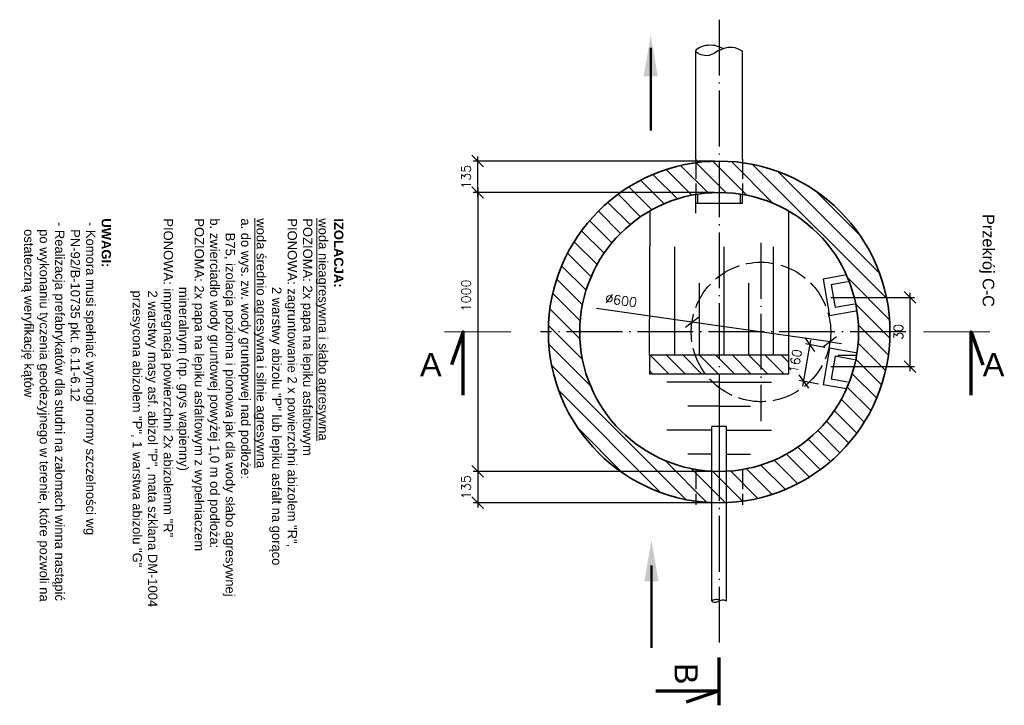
# Model space of a CAD drawing. Header units: millimetres. Extents: x 2384 to 2898, y -1416 to -575.
# Tile 1 of 3: x 2474 to 2898, y -1416 to -1121. Entities that reach past the tile are written whole.
import ezdxf

# ---------------------------------------------------------------- set-up
doc = ezdxf.new("R2010")
doc.units = ezdxf.units.MM
doc.linetypes.add('ACAD_ISO02W100', pattern=[15, 12, -3])
doc.linetypes.add('ACAD_ISO04W100', pattern=[30.5, 24, -3, 0.5, -3])
for name, color, linetype, lineweight in [('ciecie', 7, 'Continuous', 70), ('kregi', 5, 'Continuous', 35), ('opisy', 7, 'Continuous', 20), ('wymiary', 2, 'Continuous', 15)]:
    doc.layers.add(name, color=color, linetype=linetype, lineweight=lineweight)
for name, color, linetype in [('kresk', 7, 'Continuous'), ('studnia', 3, 'Continuous'), ('sym', 7, 'ACAD_ISO04W100')]:
    doc.layers.add(name, color=color, linetype=linetype)
doc.styles.add('iso20', font='romans.shx', dxfattribs={"height": 4})
doc.styles.get("Standard").update_dxf_attribs({"font": 'arial.ttf'})
doc.dimstyles.new('ISO-20', dxfattribs={"dimtxt": 4, "dimasz": 5, "dimexe": 2, "dimexo": 2, "dimgap": 3, "dimtad": 1, "dimlfac": 10, "dimtxsty": 'iso20', "dimblk": 'OBLIQUE', "dimcen": 2.5, "dimdle": 2, "dimadec": 0, "dimazin": 0, "dimtfac": 1, "dimtmove": 0, "dimatfit": 3, "dimldrblk": 'OBLIQUE', "dimfxl": 0, "dimarcsym": 0})

# ---------------------------------------------------------------- blocks, each defined once
blk = doc.blocks.new('_Oblique')
at = {"layer": 'kresk', "color": 0, "lineweight": -2}
blk.add_line((-0.5, -0.5), (0.5, 0.5), dxfattribs=at)
blk = doc.blocks.new('*D3')
at = {"layer": 'Defpoints', "color": 0}
for p in [(2814.05, -1260.9), (2822.43, -1262.37), (2819.65, -1278.13)]:
    blk.add_point(p, dxfattribs=at)
at = {"layer": 'wymiary', "color": 0, "lineweight": -2}
for p, q in [((2810.92, -1278.62), (2814.39, -1258.93)), ((2820.46, -1262.03), (2812.08, -1260.55)), ((2817.68, -1277.78), (2809.3, -1276.3))]:
    blk.add_line(p, q, dxfattribs=at)
at = {"layer": 'wymiary', "color": 0, "linetype": 'ByBlock', "lineweight": -2, "xscale": 5, "yscale": 5, "zscale": 5}
for p, rotation in [((2814.05, -1260.9), 79.9999999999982), ((2811.27, -1276.65), 259.9999999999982)]:
    blk.add_blockref('_Oblique', p, dxfattribs=dict(at, rotation=rotation))
at = {"layer": 'wymiary', "color": 0, "insert": (2807.73, -1267.91), "char_height": 4, "attachment_point": 5, "rotation": 80, "style": 'iso20'}
blk.add_mtext('160', dxfattribs=at)
blk = doc.blocks.new('*D4')
at = {"layer": 'Defpoints', "color": 0}
for p in [(2763.22, -1251.16), (2822.63, -1259.59)]:
    blk.add_point(p, dxfattribs=at)
at = {"layer": 'wymiary', "color": 0, "lineweight": -2}
for p, q in [((2763.22, -1251.16), (2722.2, -1245.34)), ((2822.63, -1259.59), (2763.22, -1251.16)), ((2822.63, -1259.59), (2827.58, -1260.29))]:
    blk.add_line(p, q, dxfattribs=at)
at = {"layer": 'wymiary', "color": 0, "linetype": 'ByBlock', "lineweight": -2, "xscale": 5, "yscale": 5, "zscale": 5}
for p, rotation in [((2763.22, -1251.16), 351.9239698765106), ((2822.63, -1259.59), 171.9239698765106)]:
    blk.add_blockref('_Oblique', p, dxfattribs=dict(at, rotation=rotation))
at = {"layer": 'wymiary', "color": 0, "insert": (2732.75, -1241.79), "char_height": 4, "attachment_point": 5, "rotation": 351.924, "style": 'iso20'}
blk.add_mtext('∅600', dxfattribs=at)
blk = doc.blocks.new('*D5')
at = {"layer": 'Defpoints', "color": 0}
for p in [(2821.04, -1240.5), (2821.04, -1270.25), (2857.04, -1270.25)]:
    blk.add_point(p, dxfattribs=at)
at = {"layer": 'kresk', "color": 0, "lineweight": -2}
for p, q in [((2823.04, -1240.5), (2859.04, -1240.5)), ((2857.04, -1238.5), (2857.04, -1272.25)), ((2823.04, -1270.25), (2859.04, -1270.25))]:
    blk.add_line(p, q, dxfattribs=at)
at = {"layer": 'kresk', "color": 0, "linetype": 'ByBlock', "lineweight": -2, "xscale": 5, "yscale": 5, "zscale": 5}
for p, rotation in [((2857.04, -1240.5), 90), ((2857.04, -1270.25), 270)]:
    blk.add_blockref('_Oblique', p, dxfattribs=dict(at, rotation=rotation))
at = {"layer": 'kresk', "color": 0, "insert": (2852.04, -1255.37), "char_height": 4, "attachment_point": 5, "rotation": 90, "style": 'iso20'}
blk.add_mtext('30', dxfattribs=at)
blk = doc.blocks.new('*D6')
at = {"layer": 'Defpoints', "color": 0}
for p in [(2774.92, -1315.37), (2671.01, -1328.87), (2774.92, -1328.87)]:
    blk.add_point(p, dxfattribs=at)
at = {"layer": 'wymiary', "color": 0, "lineweight": -2}
for p, q in [((2671.01, -1313.37), (2671.01, -1330.87)), ((2772.92, -1315.37), (2669.01, -1315.37)), ((2772.92, -1328.87), (2669.01, -1328.87))]:
    blk.add_line(p, q, dxfattribs=at)
at = {"layer": 'wymiary', "color": 0, "linetype": 'ByBlock', "lineweight": -2, "xscale": 5, "yscale": 5, "zscale": 5}
for p, rotation in [((2671.01, -1315.37), 90), ((2671.01, -1328.87), 270)]:
    blk.add_blockref('_Oblique', p, dxfattribs=dict(at, rotation=rotation))
at = {"layer": 'wymiary', "color": 0, "insert": (2666.01, -1322.12), "char_height": 4, "attachment_point": 5, "rotation": 90, "style": 'iso20'}
blk.add_mtext('135', dxfattribs=at)
blk = doc.blocks.new('*D7')
at = {"layer": 'Defpoints', "color": 0}
for p in [(2671.01, -1181.87), (2774.92, -1181.87), (2774.92, -1195.37)]:
    blk.add_point(p, dxfattribs=at)
at = {"layer": 'wymiary', "color": 0, "lineweight": -2}
for p, q in [((2772.92, -1181.87), (2669.01, -1181.87)), ((2671.01, -1197.37), (2671.01, -1179.87)), ((2772.92, -1195.37), (2669.01, -1195.37))]:
    blk.add_line(p, q, dxfattribs=at)
at = {"layer": 'wymiary', "color": 0, "linetype": 'ByBlock', "lineweight": -2, "xscale": 5, "yscale": 5, "zscale": 5}
for p, rotation in [((2671.01, -1181.87), 90), ((2671.01, -1195.37), 270)]:
    blk.add_blockref('_Oblique', p, dxfattribs=dict(at, rotation=rotation))
at = {"layer": 'wymiary', "color": 0, "insert": (2666.01, -1188.62), "char_height": 4, "attachment_point": 5, "rotation": 90, "style": 'iso20'}
blk.add_mtext('135', dxfattribs=at)
blk = doc.blocks.new('*D8')
at = {"layer": 'Defpoints', "color": 0}
for p in [(2774.92, -1195.37), (2671.01, -1315.37), (2774.92, -1315.37)]:
    blk.add_point(p, dxfattribs=at)
at = {"layer": 'wymiary', "color": 0, "lineweight": -2}
for p, q in [((2671.01, -1193.37), (2671.01, -1317.37)), ((2772.92, -1195.37), (2669.01, -1195.37)), ((2772.92, -1315.37), (2669.01, -1315.37))]:
    blk.add_line(p, q, dxfattribs=at)
at = {"layer": 'wymiary', "color": 0, "linetype": 'ByBlock', "lineweight": -2, "xscale": 5, "yscale": 5, "zscale": 5}
for p, rotation in [((2671.01, -1195.37), 90), ((2671.01, -1315.37), 270)]:
    blk.add_blockref('_Oblique', p, dxfattribs=dict(at, rotation=rotation))
at = {"layer": 'wymiary', "color": 0, "insert": (2666.01, -1239.67), "char_height": 4, "attachment_point": 5, "rotation": 90, "style": 'iso20'}
blk.add_mtext('1000', dxfattribs=at)

msp = doc.modelspace()

# ---------------------------------------------------------------- hatches: boundary and pattern name
at = {"layer": 'kregi'}
h = msp.add_hatch(dxfattribs=at)
h.set_pattern_fill('ANSI31', color=0, scale=1.75, angle=270, style=0)
h.set_pattern_definition([(315, (2701.424, -1181.8736), (3.92886, 3.92886), [])])
edge = h.paths.add_edge_path()
edge.add_arc((2774.9238, -1255.3736), 73.5, 270, 630)
edge = h.paths.add_edge_path(flags=16)
edge.add_arc((2774.9238, -1255.3736), 60, 270, 630)
at = {"layer": 'kresk'}
for points in [[(2748.4844, -1145.4294), (2745.5084, -1127.6297), (2742.404, -1145.4294), (2745.5084, -1145.4294)], [(2748.7999, -1362.6964), (2745.8239, -1344.8967), (2742.7195, -1362.6964), (2745.8239, -1362.6964)]]:
    msp.add_hatch(color=0, dxfattribs=at).paths.add_polyline_path(points)
h = msp.add_hatch(dxfattribs=at)
h.set_pattern_fill('ANSI31', color=0, scale=40, angle=270, style=0)
h.set_pattern_definition([(315, (1176.0197, -431.543), (3.535534, 3.535534), [])])
h.paths.add_polyline_path([(2792.9238, -1265.3736), (2792.9238, -1273.3736), (2804.9238, -1273.3736), (2804.9238, -1265.3736)])
h.paths.add_polyline_path([(2774.9238, -1265.3736), (2774.9238, -1273.3736), (2792.9238, -1273.3736), (2792.9238, -1265.3736)])
h.paths.add_polyline_path([(2764.6395, -1265.3736, 0.07606223), (2768.9238, -1273.3736), (2774.9238, -1273.3736), (2774.9238, -1265.3736)])
h.paths.add_polyline_path([(2744.9238, -1265.3736), (2744.9238, -1273.3736), (2768.9238, -1273.3736, -0.07606223), (2764.6395, -1265.3736)])

# ---------------------------------------------------------------- linework, layer by layer
at = {"layer": 'ciecie', "color": 0}
msp.add_line((2774.9238, -1415.9833), (2774.9238, -1395.3863), dxfattribs=at)
for points in [[(2664.7397, -1282.5808), (2664.7397, -1255.3736), (2659.794, -1269.5157)], [(2883.3766, -1282.5808), (2883.3766, -1255.3736), (2888.3222, -1269.5157)], [(2747.7165, -1409.6878), (2774.9238, -1409.6878), (2760.7816, -1414.6334)]]:
    msp.add_lwpolyline(points, dxfattribs=at)
at = {"layer": 'kregi', "color": 0}
for radius in [73.5, 60]:
    msp.add_circle((2774.9238, -1255.3736), radius, dxfattribs=at)
at = {"layer": 'kresk', "color": 0, "linetype": 'ACAD_ISO02W100', "ltscale": 0.7}
for p, q in [((2764.9238, -1181.0432), (2764.9238, -1196.2128)), ((2784.9238, -1181.0432), (2784.9238, -1196.2128)), ((2764.9238, -1314.5344), (2764.9238, -1329.7039)), ((2784.9238, -1314.5344), (2784.9238, -1329.7039))]:
    msp.add_line(p, q, dxfattribs=at)
at = {"layer": 'kresk', "color": 0, "const_width": 1}
for points in [[(2745.5084, -1133.1114), (2745.5084, -1168.7107)], [(2745.7597, -1355.7203), (2745.7597, -1391.3196)]]:
    msp.add_lwpolyline(points, dxfattribs=at)
at = {"layer": 'opisy', "color": 0}
for p, q in [((2656.7107, -1255.3736), (2685.3138, -1255.3736)), ((2891.4055, -1255.3736), (2862.8025, -1255.3736))]:
    msp.add_line(p, q, dxfattribs=at)
at = {"layer": 'studnia', "color": 0}
for p, q in [((2764.9238, -1181.0432), (2764.9238, -1134.2842)), ((2784.9238, -1181.0432), (2784.9238, -1134.5212)), ((2764.9238, -1204.3347), (2764.9238, -1196.2128)), ((2764.9238, -1200.0694), (2764.9238, -1196.2128)), ((2765.7238, -1200.0694), (2765.7238, -1196.2128)), ((2784.1238, -1200.0694), (2784.1238, -1196.2128)), ((2784.9238, -1200.0694), (2784.9238, -1196.2128)), ((2744.9238, -1265.3736), (2745.2998, -1203.1967)), ((2784.9238, -1200.0694), (2764.9238, -1200.0694)), ((2804.9238, -1265.3736), (2804.9238, -1203.412)), ((2755.885, -1265.3736), (2755.885, -1218.7041)), ((2777.1236, -1265.3736), (2777.1236, -1218.7041)), ((2798.3622, -1265.3736), (2798.3622, -1218.7041)), ((2829.6823, -1230.848), (2819.6516, -1232.6166)), ((2819.6516, -1232.6166), (2822.4299, -1248.3736)), ((2755.885, -1265.3736), (2755.885, -1234.3651)), ((2766.5043, -1265.3736), (2766.5043, -1234.3651)), ((2777.1236, -1265.3736), (2777.1236, -1234.3651)), ((2787.7429, -1265.3736), (2787.7429, -1234.3651)), ((2830.2032, -1233.8024), (2823.1269, -1235.0501)), ((2823.1269, -1235.0501), (2824.8634, -1244.8982)), ((2833.1991, -1243.4284), (2824.8634, -1244.8982)), ((2833.72, -1246.3828), (2822.4299, -1248.3736)), ((2844.9238, -1255.3736), (2845.9238, -1255.3736)), ((2822.4299, -1262.3736), (2819.6516, -1278.1305)), ((2833.7202, -1264.3644), (2822.4299, -1262.3736)), ((2824.8634, -1265.8489), (2823.1269, -1275.697)), ((2833.1993, -1267.3188), (2824.8634, -1265.8489)), ((2825.9627, -1265.3736), (2834.0846, -1265.3736)), ((2774.9238, -1273.3736), (2774.9238, -1315.3736)), ((2774.9238, -1277.0109), (2752.4688, -1277.0109)), ((2774.9238, -1277.0109), (2797.3787, -1277.0109)), ((2829.6823, -1279.8992), (2819.6516, -1278.1305)), ((2830.2032, -1276.9448), (2823.1269, -1275.697)), ((2774.9238, -1287.3265), (2761.4206, -1287.3265)), ((2774.9238, -1287.3265), (2788.4269, -1287.3265)), ((2778.0738, -1295.9833), (2771.7738, -1295.9833)), ((2771.7738, -1297.6421), (2752.4688, -1297.6421)), ((2771.7738, -1297.6421), (2761.4206, -1297.6421)), ((2778.0738, -1297.6421), (2797.3787, -1297.6421)), ((2778.0738, -1297.6421), (2788.4269, -1297.6421)), ((2771.7738, -1307.9577), (2761.4206, -1307.9577)), ((2778.0738, -1307.9577), (2788.4269, -1307.9577))]:
    msp.add_line(p, q, dxfattribs=at)
msp.add_lwpolyline([(2804.9238, -1273.3736), (2804.9238, -1265.3736), (2744.9238, -1265.3736), (2744.9238, -1273.3736)], close=True, dxfattribs=at)
for points in [[(2771.7738, -1371.1812), (2771.7738, -1295.9833)], [(2778.0738, -1371.1812), (2778.0738, -1295.9833)]]:
    msp.add_lwpolyline(points, dxfattribs=at)
for points in [[(2784.9238, -1134.5212), (2780.6827, -1132.9911), (2773.7179, -1134.9265), (2769.3649, -1136.5233), (2764.9238, -1134.5183), (2770.2355, -1131.9265), (2776.8067, -1133.5071)], [(2778.0738, -1371.1812), (2776.7378, -1370.6992), (2774.5439, -1371.3089), (2773.1727, -1371.8119), (2771.7738, -1371.1065), (2773.447, -1370.3639), (2775.5169, -1370.8617)]]:
    msp.add_spline(points, degree=3, dxfattribs=at)
at = {"layer": 'sym', "color": 0}
for p, q in [((2774.9238, -1121.0351), (2774.9238, -1389.712)), ((2792.9238, -1217.0608), (2792.9238, -1293.6864)), ((2855.2679, -1255.3736), (2698.0774, -1255.3736))]:
    msp.add_line(p, q, dxfattribs=at)
at = {"layer": 'sym', "color": 0, "linetype": 'ACAD_ISO02W100'}
msp.add_circle((2792.9238, -1255.3736), 30, dxfattribs=at)

# ---------------------------------------------------------------- texts
at = {"layer": 'opisy', "color": 0}
msp.add_text('Przekrój C-C', height=5, rotation=270, dxfattribs=at).set_placement((2888.2986, -1204.649))
at = {"layer": 'opisy', "color": 0, "rotation": 270}
for s, insert, char_height, width, attachment_point in [('{\\fArial|b1|i0|c0|p34;IZOLACJA:\\P\\L\\fArial|b0|i0|c238|p34;woda nieagresywna i słabo agresywna\\P}POZIOMA: 2x papa na lepiku asfaltowym\\PPIONOWA: zagruntowanie 2 x powierzchni abizolem "R",\\P                   2 warstwy abizolu "P" lub lepiku asfalt na gorąco\\P{\\Lwoda średnio agresywna i silnie agresywna\\P}a. do wys. zw. wody gruntopwej nad podłoże:\\P    B75, izolacja pozioma i pionowa jak dla wody słabo agresywnej\\Pb. zwierciadło wody gruntowej powyżej 1,0 m od podłoża:\\PPOZIOMA: 2x papa na lepiku asfaltowym z wypełniaczem\\P                   mineralnym (np. grys wapienny)\\PPIONOWA: impregnacja powierzchni 2x abizolemm "R"\\P                    2 warstwy masy asf. abizol "P", mata szklana DM-1004\\P                    przesycona abizolem "P", 1 warstwa abizolu "G"\\P\\P{\\fArial|b1|i0|c238|p34;UWAGI:\\P} - Komora musi spełniać wymogi normy szczelności wg \\P   PN-92/B-10735 pkt. 6.11-6.12\\P - Realizacja prefabrykatów dla studni na załomach winna nastąpić \\P   po wykonaniu tyczenia geodezyjnego w terenie, które pozwoli na\\P   ostateczną weryfikację kątów', (2543.9385, -1206.4884), 4, 214.022137, 4), ('B', (2765.7429, -1407.0398), 10, 6.0217, 3)]:
    msp.add_mtext(s, dxfattribs=dict(at, insert=insert, char_height=char_height, width=width, attachment_point=attachment_point))
at = {"layer": 'opisy', "color": 0, "char_height": 10, "width": 6.0217, "attachment_point": 9}
for insert in [(2655.5049, -1274.3925), (2897.6793, -1274.3925)]:
    msp.add_mtext('A', dxfattribs=dict(at, insert=insert))

# ---------------------------------------------------------------- dimensions: what is measured, and where the dimension line sits
at = {"layer": 'kresk', "color": 0}
dim = msp.add_linear_dim(base=(2857.0445, -1270.252), p1=(2821.0408, -1240.4951), p2=(2821.0408, -1270.252), angle=270, text='30', dimstyle='ISO-20', dxfattribs=at)
dim.commit()
dim.dimension.update_dxf_attribs({"geometry": '*D5', "text_midpoint": (2857.0445, -1255.3736), "dimtype": 160})
at = {"layer": 'wymiary', "color": 0}
for base, p1, p2, picture, middle in [((2671.0123, -1181.8736), (2774.9238, -1195.3736), (2774.9238, -1181.8736), '*D7', (2671.0123, -1188.6236)), ((2671.0123, -1328.8736), (2774.9238, -1315.3736), (2774.9238, -1328.8736), '*D6', (2671.0123, -1322.1236))]:
    dim = msp.add_linear_dim(base=base, p1=p1, p2=p2, angle=270, dimstyle='ISO-20', dxfattribs=at)
    dim.commit()
    dim.dimension.update_dxf_attribs({"geometry": picture, "text_midpoint": middle, "dimtype": 160})
dim = msp.add_linear_dim(base=(2671.0123, -1315.3736), p1=(2774.9238, -1195.3736), p2=(2774.9238, -1315.3736), angle=270, text='1000', dimstyle='ISO-20', dxfattribs=at)
dim.commit()
dim.dimension.update_dxf_attribs({"geometry": '*D8', "text_midpoint": (2671.0123, -1239.6709), "dimtype": 160})
dim = msp.add_diameter_dim_2p(p1=(2822.6262, -1259.5882), p2=(2763.2213, -1251.159), dimstyle='ISO-20', dxfattribs=at)
dim.commit()
dim.dimension.update_dxf_attribs({"geometry": '*D4', "text_midpoint": (2732.05, -1246.7359), "dimtype": 163})
dim = msp.add_aligned_dim(p1=(2819.6516, -1278.1305), p2=(2822.4299, -1262.3736), distance=8.5128, dimstyle='ISO-20', dxfattribs=at)
dim.commit()
dim.dimension.update_dxf_attribs({"geometry": '*D3', "text_midpoint": (2807.7333, -1267.9056)})

doc.saveas('drawing.dxf')
